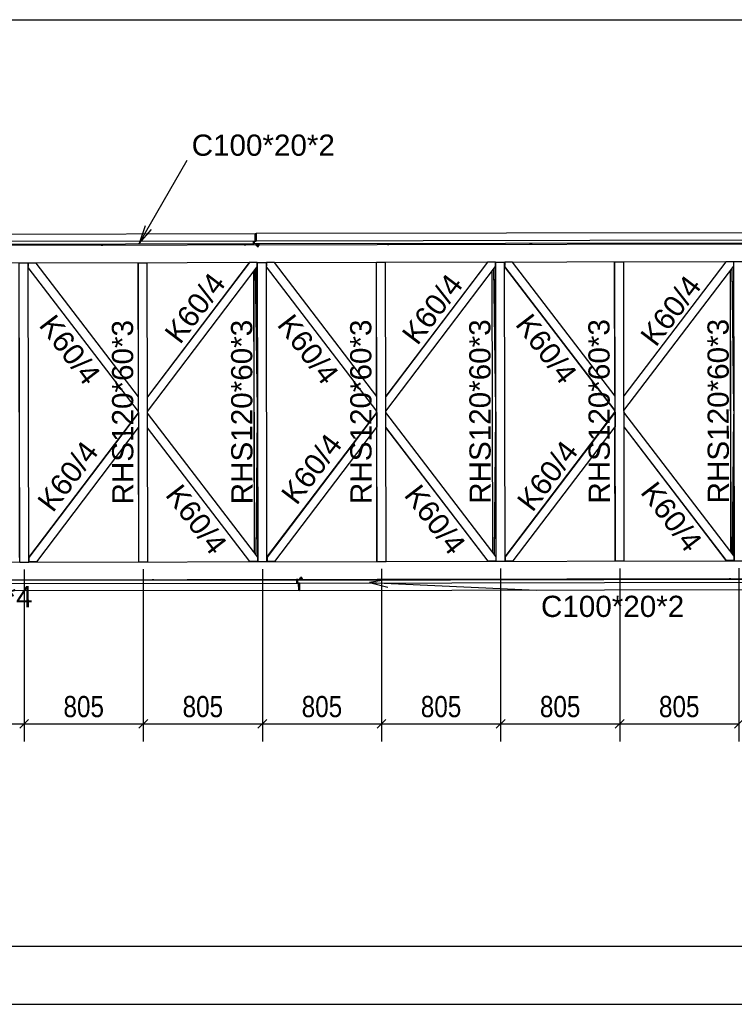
# Model space of a CAD drawing. Header units: millimetres. Extents: x -32861 to 254386, y 0 to 15445.
# Tile 47 of 67: x 155506 to 160336, y 3267 to 9916. Entities that reach past the tile are written whole.
import ezdxf

# ---------------------------------------------------------------- set-up
doc = ezdxf.new("R2010")
doc.units = ezdxf.units.MM
doc.styles.add('Arial', font='ARIAL.TTF', dxfattribs={"height": 0.2})
doc.styles.add('Arial Narrow', font='ARIALN.TTF', dxfattribs={"height": 0.2})

# ---------------------------------------------------------------- blocks, each defined once
blk = doc.blocks.new('Part-25468 - 21672')
at = {"color": 7}
for p, q in [((160277.8, 8281.4), (159590, 7376.4)), ((160278.6, 8281.4), (159590, 7375.4)), ((159590.2, 7276.5), (160331.9, 8252.4)), ((160331.9, 8281.5), (160277.8, 8281.4)), ((160331.9, 8252.4), (160331.9, 8281.5))]:
    blk.add_line(p, q, dxfattribs=at)
blk = doc.blocks.new('Part-21713 - 21672')
at = {"color": 7}
for p, q in [((157089.6, 8275.5), (157089.5, 8276.5)), ((157090.6, 8275.5), (157090.6, 8276.5)), ((157093.2, 6316.2), (157089.7, 8216.8)), ((157094.2, 6314.9), (157090.7, 8218.1)), ((157093.3, 6256.5), (157093.3, 6257.5)), ((157094.3, 6256.5), (157094.3, 6257.5))]:
    blk.add_line(p, q, dxfattribs=at)
blk = doc.blocks.new('Part-25436 - 21672')
at = {"color": 7}
for p, q in [((157173.5, 8275.6), (157174.1, 8275.6)), ((157174.1, 8253.1), (157173.6, 8253.1)), ((157174.2, 8246.6), (157173.6, 8246.6)), ((157919.2, 7272.9), (157173.6, 8246.4)), ((157227.4, 8275.7), (157174.1, 8275.6)), ((157174.2, 8246.6), (157174.1, 8275.6)), ((157174.1, 8275.6), (157174.1, 8275.6)), ((157174.1, 8275.6), (157174.1, 8253.1)), ((157920, 7272.9), (157174.2, 8246.6)), ((157919.8, 7371.8), (157227.4, 8275.7)), ((157920, 7272.9), (157919.8, 7371.8)), ((157919.2, 7272.9), (157920, 7272.9))]:
    blk.add_line(p, q, dxfattribs=at)
blk = doc.blocks.new('Part-21716 - 21672')
at = {"color": 7}
for p, q in [((158699.4, 8278.5), (158699.4, 8279.5)), ((158700.4, 8278.5), (158700.4, 8279.5)), ((158703.1, 6319.2), (158699.5, 8219.8)), ((158704.1, 6317.9), (158700.5, 8221.1)), ((158703.2, 6259.5), (158703.2, 6260.5)), ((158704.2, 6259.5), (158704.2, 6260.5))]:
    blk.add_line(p, q, dxfattribs=at)
blk = doc.blocks.new('Part-21719 - 21672')
at = {"color": 7}
for p, q in [((160309.3, 8281.5), (160309.3, 8282.5)), ((160310.3, 8281.5), (160310.3, 8282.5)), ((160312.9, 6322.2), (160309.4, 8222.8)), ((160314, 6320.9), (160310.4, 8224.1)), ((160313.1, 6262.5), (160313, 6263.5)), ((160314.1, 6262.5), (160314.1, 6263.5))]:
    blk.add_line(p, q, dxfattribs=at)
blk = doc.blocks.new('Part-23252 - 21672')
at = {"color": 7}
for p, q in [((158710.7, 8278.5), (158710.7, 8279.5)), ((158711.2, 8278.5), (158711.2, 8279.5)), ((158723.7, 7289.8), (158710.7, 8234.5)), ((158723.6, 7377.7), (158711.8, 8235.9)), ((158723.7, 7289.8), (158723.6, 7377.7))]:
    blk.add_line(p, q, dxfattribs=at)
blk = doc.blocks.new('Part-23342 - 21672')
at = {"color": 7}
for p, q in [((157100.8, 8275.5), (157100.8, 8276.5)), ((157101.3, 8275.5), (157101.3, 8276.5)), ((157113.9, 7286.8), (157100.9, 8231.5)), ((157113.7, 7374.7), (157101.9, 8232.9)), ((157113.9, 7286.8), (157113.7, 7374.7))]:
    blk.add_line(p, q, dxfattribs=at)
blk = doc.blocks.new('Part-68412 - 21672')
at = {"color": 7}
for p, q in [((157022.8, 8396.4), (157022.8, 8401.4)), ((157024.4, 8396.4), (157024.4, 8401.4)), ((157024.4, 8396.4), (157034.4, 8396.4)), ((157034.4, 8396.4), (157034.4, 8401.4))]:
    blk.add_line(p, q, dxfattribs=at)
blk = doc.blocks.new('Part-22240 - 21672')
at = {"color": 7}
for p, q in [((156308.8, 7370.3), (156307.1, 8275)), ((156308.6, 8275), (156368.6, 8275.1)), ((156312.4, 6255), (156308.6, 8275)), ((156372.4, 6255.1), (156368.6, 8275.1)), ((156309, 7259.7), (156308.9, 7270.4)), ((156310.8, 6255), (156309.2, 7159.7)), ((156312.4, 6255), (156372.4, 6255.1))]:
    blk.add_line(p, q, dxfattribs=at)
blk = doc.blocks.new('Part-21963 - 21672')
at = {"color": 7}
for p, q in [((155502.1, 8272.5), (155502.1, 8273.5)), ((155503.7, 8273.5), (155563.7, 8273.6)), ((155507.4, 6253.5), (155503.7, 8273.5)), ((155567.4, 6253.6), (155563.7, 8273.6)), ((155505.9, 6283.8), (155502.2, 8243.2)), ((155505.9, 6253.5), (155505.9, 6254.5)), ((155507.4, 6253.5), (155567.4, 6253.6))]:
    blk.add_line(p, q, dxfattribs=at)
blk = doc.blocks.new('Part-25439 - 21672')
at = {"color": 7}
for p, q in [((158668, 8278.4), (157980.1, 7373.4)), ((158668.7, 8278.4), (157980.2, 7372.4)), ((157980.3, 7273.5), (158722.1, 8249.4)), ((158722, 8278.5), (158668, 8278.4)), ((158722.1, 8249.4), (158722, 8278.5))]:
    blk.add_line(p, q, dxfattribs=at)
blk = doc.blocks.new('Part-21966 - 21672')
at = {"color": 7}
for p, q in [((157112, 8275.5), (157112, 8276.5)), ((157115.7, 6286.8), (157112.1, 8246.2)), ((157113.5, 8276.5), (157173.5, 8276.6)), ((157117.3, 6256.5), (157113.5, 8276.5)), ((157177.3, 6256.6), (157173.5, 8276.6)), ((157115.8, 6256.5), (157115.8, 6257.5)), ((157117.3, 6256.5), (157177.3, 6256.6))]:
    blk.add_line(p, q, dxfattribs=at)
blk = doc.blocks.new('Part-68418 - 21672')
at = {"color": 7}
for p, q in [((158956.1, 8400), (158956.1, 8405)), ((158957.6, 8400), (158957.6, 8405)), ((158957.6, 8400), (158967.6, 8400)), ((158967.6, 8400), (158967.6, 8405))]:
    blk.add_line(p, q, dxfattribs=at)
blk = doc.blocks.new('Part-21969 - 21672')
at = {"color": 7}
for p, q in [((158721.9, 8278.5), (158721.9, 8279.5)), ((158725.6, 6289.8), (158721.9, 8249.2)), ((158723.4, 8279.5), (158783.4, 8279.6)), ((158727.2, 6259.5), (158723.4, 8279.5)), ((158787.2, 6259.6), (158783.4, 8279.6)), ((158725.6, 6259.5), (158725.6, 6260.5)), ((158727.2, 6259.5), (158787.2, 6259.6))]:
    blk.add_line(p, q, dxfattribs=at)
blk = doc.blocks.new('Part-21972 - 21672')
at = {"color": 7}
for p, q in [((160331.7, 8281.5), (160331.7, 8282.5)), ((160335.5, 6292.8), (160331.8, 8252.3)), ((160333.3, 8282.5), (160393.3, 8282.6)), ((160337, 6262.5), (160333.3, 8282.5)), ((160397, 6262.6), (160393.3, 8282.6)), ((160335.5, 6262.5), (160335.5, 6263.5)), ((160337, 6262.5), (160397, 6262.6))]:
    blk.add_line(p, q, dxfattribs=at)
blk = doc.blocks.new('Part-25433 - 21672')
at = {"color": 7}
for p, q in [((157177.2, 6286.9), (157919.2, 7263.2)), ((157920, 7263.2), (157177.9, 6286.7)), ((157919.2, 7263.2), (157920, 7263.2)), ((157920, 7263.2), (157920.2, 7164.3)), ((157231.2, 6257.7), (157920.2, 7164.3)), ((157177.2, 6286.7), (157177.9, 6286.7)), ((157177.3, 6280.1), (157177.8, 6280.1)), ((157177.3, 6257.6), (157177.9, 6257.6)), ((157177.9, 6257.6), (157177.8, 6280.1)), ((157177.9, 6286.7), (157177.9, 6257.6)), ((157231.2, 6257.7), (157177.9, 6257.6))]:
    blk.add_line(p, q, dxfattribs=at)
blk = doc.blocks.new('Part-22243 - 21672')
at = {"color": 7}
for p, q in [((155567.4, 6283.9), (156309.3, 7260.2)), ((156310.1, 7260.2), (155568, 6283.7)), ((156309.3, 7260.2), (156310.1, 7260.2)), ((156310.1, 7260.2), (156310.3, 7161.2)), ((155621.3, 6254.7), (156310.3, 7161.2)), ((155567.4, 6283.7), (155568, 6283.7)), ((155567.4, 6277.1), (155568, 6277.1)), ((155567.4, 6254.6), (155568, 6254.6)), ((155568, 6283.7), (155568, 6254.6)), ((155568, 6254.6), (155568, 6277.1)), ((155621.3, 6254.7), (155568, 6254.6))]:
    blk.add_line(p, q, dxfattribs=at)
blk = doc.blocks.new('Part-22246 - 21672')
at = {"color": 7}
for p, q in [((155563.7, 8272.6), (155564.2, 8272.6)), ((155564.3, 8250.1), (155563.7, 8250.1)), ((155564.3, 8272.6), (155564.2, 8272.6)), ((155564.2, 8272.6), (155564.3, 8250.1)), ((155617.6, 8272.7), (155564.3, 8272.6)), ((155564.3, 8243.6), (155564.3, 8272.6)), ((156309.9, 7368.8), (155617.6, 8272.7)), ((155564.3, 8243.6), (155563.7, 8243.5)), ((156309.3, 7269.9), (155563.7, 8243.4)), ((156310.1, 7269.9), (155564.3, 8243.6)), ((156310.1, 7269.9), (156309.9, 7368.8)), ((156309.3, 7269.9), (156310.1, 7269.9))]:
    blk.add_line(p, q, dxfattribs=at)
blk = doc.blocks.new('Part-22249 - 21672')
at = {"color": 7}
for p, q in [((157058.1, 8275.4), (156370.3, 7370.4)), ((157058.9, 8275.4), (156370.3, 7369.4)), ((156370.5, 7270.5), (157112.2, 8246.4)), ((157112.2, 8275.5), (157058.1, 8275.4)), ((157112.2, 8246.4), (157112.2, 8275.5))]:
    blk.add_line(p, q, dxfattribs=at)
blk = doc.blocks.new('Bolt-68039 - 21672')
at = {"color": 7}
for p, q in [((157398.2, 6134), (157398.7, 6134)), ((157398.2, 6132), (157398.2, 6134)), ((157398.8, 6142), (157398.3, 6142)), ((157398.3, 6142), (157398.4, 6134)), ((157418.7, 6134.1), (157398.7, 6134)), ((157398.7, 6132), (157398.7, 6134)), ((157418.5, 6142.1), (157398.8, 6142)), ((157398.9, 6134), (157398.8, 6142)), ((157403.1, 6150.1), (157403.6, 6150.1)), ((157403.2, 6142.1), (157403.1, 6150.1)), ((157403.6, 6150.1), (157404.3, 6150.1)), ((157403.7, 6142.1), (157403.6, 6150.1)), ((157403.9, 6134.1), (157403.9, 6142.1)), ((157413, 6150.1), (157404.3, 6150.1)), ((157413.6, 6150.1), (157413, 6150.1)), ((157413.7, 6142.1), (157413.6, 6150.1)), ((157413.7, 6134.1), (157413.7, 6142.1)), ((157418.5, 6134.1), (157418.5, 6142.1)), ((157418.7, 6132.1), (157418.7, 6134.1))]:
    blk.add_line(p, q, dxfattribs=at)
blk = doc.blocks.new('Part-25465 - 21672')
at = {"color": 7}
for p, q in [((158783.4, 8278.6), (158784, 8278.6)), ((158784, 8256.1), (158783.4, 8256.1)), ((158784.1, 8249.6), (158783.5, 8249.6)), ((159529.1, 7275.9), (158783.5, 8249.4)), ((158837.3, 8278.7), (158784, 8278.6)), ((158784.1, 8249.6), (158784, 8278.6)), ((158784, 8278.6), (158784, 8278.6)), ((158784, 8278.6), (158784, 8256.1)), ((159529.8, 7275.9), (158784.1, 8249.6)), ((159529.6, 7374.8), (158837.3, 8278.7)), ((159529.8, 7275.9), (159529.6, 7374.8)), ((159529.1, 7275.9), (159529.8, 7275.9))]:
    blk.add_line(p, q, dxfattribs=at)
blk = doc.blocks.new('Part-67954 - 21672')
at = {"color": 7}
for p, q in [((159325.7, 6135.6), (159325.7, 6140.6)), ((159327.2, 6140.6), (159337.2, 6140.7)), ((159327.2, 6135.6), (159327.2, 6140.6)), ((159337.2, 6135.6), (159337.2, 6140.7))]:
    blk.add_line(p, q, dxfattribs=at)
blk = doc.blocks.new('Part-23219 - 21672')
at = {"color": 7}
for p, q in [((160324.2, 6307.5), (160333.7, 7252.3)), ((160333.8, 7164.4), (160333.7, 7252.3)), ((160325.2, 6306.1), (160333.8, 7164.4)), ((160324.3, 6262.5), (160324.3, 6263.5)), ((160324.8, 6262.5), (160324.8, 6263.5))]:
    blk.add_line(p, q, dxfattribs=at)
blk = doc.blocks.new('Part-23241 - 21672')
at = {"color": 7}
for p, q in [((148761.5, 6240.9), (161433.2, 6264.6)), ((148761.7, 6120.9), (161401.8, 6144.5))]:
    blk.add_line(p, q, dxfattribs=at)
blk = doc.blocks.new('Part-25442 - 21672')
at = {"color": 7}
for p, q in [((158725.7, 6289.6), (157980.4, 7262.8)), ((158672.5, 6260.4), (157980.5, 7163.9)), ((158671.7, 6260.4), (157980.5, 7162.9)), ((158725.8, 6260.5), (158671.7, 6260.4)), ((158725.8, 6260.5), (158725.7, 6289.6))]:
    blk.add_line(p, q, dxfattribs=at)
blk = doc.blocks.new('Part-23249 - 21672')
at = {"color": 7}
for p, q in [((158714.3, 6304.5), (158723.8, 7249.3)), ((158724, 7161.4), (158723.8, 7249.3)), ((158715.4, 6303.1), (158724, 7161.4)), ((158714.5, 6259.5), (158714.5, 6260.5)), ((158714.9, 6259.5), (158714.9, 6260.5))]:
    blk.add_line(p, q, dxfattribs=at)
blk = doc.blocks.new('Part-23270 - 21672')
at = {"color": 7}
for p, q in [((160320.6, 8281.5), (160320.6, 8282.5)), ((160321, 8281.5), (160321, 8282.5)), ((160333.6, 7292.8), (160320.6, 8237.5)), ((160333.4, 7380.7), (160321.6, 8238.9)), ((160333.6, 7292.8), (160333.4, 7380.7))]:
    blk.add_line(p, q, dxfattribs=at)
blk = doc.blocks.new('Part-23339 - 21672')
at = {"color": 7}
for p, q in [((157104.5, 6301.5), (157113.9, 7246.3)), ((157114.1, 7158.4), (157113.9, 7246.3)), ((157105.5, 6300.1), (157114.1, 7158.4)), ((157104.6, 6256.5), (157104.6, 6257.5)), ((157105.1, 6256.5), (157105.1, 6257.5))]:
    blk.add_line(p, q, dxfattribs=at)
blk = doc.blocks.new('Part-25549 - 21672')
at = {"color": 7}
for p, q in [((157115.9, 6286.6), (156370.5, 7259.8)), ((157062.6, 6257.4), (156370.7, 7160.9)), ((157061.9, 6257.4), (156370.7, 7159.9)), ((157115.9, 6257.5), (157061.9, 6257.4)), ((157115.9, 6257.5), (157115.9, 6286.6))]:
    blk.add_line(p, q, dxfattribs=at)
blk = doc.blocks.new('Part-67631 - 21672')
at = {"color": 7}
for p, q in [((153223.2, 8399.3), (153223.2, 8414.3)), ((153223.3, 8399.3), (153223.2, 8414.3)), ((157086.2, 8401.5), (153223.2, 8394.3)), ((153223.2, 8394.3), (153223.2, 8396.3)), ((153224.4, 8396.3), (153224.5, 8396.3)), ((153224.5, 8396.3), (153224.5, 8414.3)), ((153224.5, 8414.3), (153224.5, 8394.3)), ((157086.2, 8401.5), (157086.2, 8421.5))]:
    blk.add_line(p, q, dxfattribs=at)
blk = doc.blocks.new('Part-68327 - 21672')
at = {"color": 7}
for p, q in [((148757.5, 8380.9), (161994.6, 8405.6)), ((148757.8, 8260.9), (161963.1, 8285.6))]:
    blk.add_line(p, q, dxfattribs=at)
blk = doc.blocks.new('Part-25471 - 21672')
at = {"color": 7}
for p, q in [((160335.6, 6292.6), (159590.2, 7265.8)), ((160282.4, 6263.4), (159590.4, 7166.9)), ((160281.6, 6263.4), (159590.4, 7165.9)), ((160335.7, 6263.5), (160281.6, 6263.4)), ((160335.7, 6263.5), (160335.6, 6292.6))]:
    blk.add_line(p, q, dxfattribs=at)
blk = doc.blocks.new('Part-25412 - 21672')
at = {"color": 7}
for p, q in [((158787.1, 6289.9), (159529.1, 7266.2)), ((159529.8, 7266.2), (158787.7, 6289.7)), ((159529.1, 7266.2), (159529.8, 7266.2)), ((159529.8, 7266.2), (159530, 7167.3)), ((158841.1, 6260.7), (159530, 7167.3)), ((158787.1, 6289.7), (158787.7, 6289.7)), ((158787.1, 6283.1), (158787.7, 6283.1)), ((158787.2, 6260.6), (158787.7, 6260.6)), ((158787.7, 6289.7), (158787.8, 6260.6)), ((158787.7, 6260.6), (158787.7, 6283.1)), ((158841.1, 6260.7), (158787.7, 6260.6))]:
    blk.add_line(p, q, dxfattribs=at)
blk = doc.blocks.new('Part-25409 - 21672')
at = {"color": 7}
for p, q in [((159528.5, 7376.3), (159526.8, 8281)), ((159528.3, 8281), (159588.3, 8281.1)), ((159532.1, 6261), (159528.3, 8281)), ((159592.1, 6261.1), (159588.3, 8281.1)), ((159528.7, 7265.7), (159528.7, 7276.4)), ((159530.6, 6261), (159528.9, 7165.8)), ((159532.1, 6261), (159592.1, 6261.1))]:
    blk.add_line(p, q, dxfattribs=at)
blk = doc.blocks.new('Part-67332 - 21672')
at = {"color": 7}
for p, q in [((157090.2, 8406.5), (157090.2, 8421.5)), ((157090.2, 8406.5), (157090.2, 8421.5)), ((162151.1, 8410.9), (157090.2, 8401.5)), ((157090.2, 8401.5), (157090.2, 8403.5)), ((157091.5, 8403.5), (157091.4, 8421.5)), ((157091.4, 8421.5), (157091.5, 8401.5)), ((157091.4, 8403.5), (157091.5, 8403.5)), ((162151.1, 8410.9), (162151, 8430.9))]:
    blk.add_line(p, q, dxfattribs=at)
blk = doc.blocks.new('Part-25430 - 21672')
at = {"color": 7}
for p, q in [((157918.6, 7373.3), (157916.9, 8278)), ((157918.5, 8278), (157978.5, 8278.1)), ((157922.2, 6258), (157918.5, 8278)), ((157982.2, 6258.1), (157978.5, 8278.1)), ((157918.8, 7262.7), (157918.8, 7273.4)), ((157920.7, 6258), (157919, 7162.8)), ((157922.2, 6258), (157982.2, 6258.1))]:
    blk.add_line(p, q, dxfattribs=at)
blk = doc.blocks.new('Part-67196 - 21672')
blk.add_hatch(color=6).paths.add_polyline_path([(153936.3, 6105.6), (153442, 6104.7), (153442, 6101.7), (153700.3, 6102.2), (153700.4, 6058.2), (153442.1, 6057.7), (153442.1, 6054.7), (153936.4, 6055.6)])
at = {"color": 7}
for p, q in [((153936.3, 6105.6), (153442, 6104.7)), ((153442, 6104.7), (153442, 6101.7)), ((153442, 6101.7), (153700.3, 6102.2)), ((153700.4, 6058.2), (153442.1, 6057.7)), ((153442.1, 6054.7), (153442.1, 6057.7)), ((153442.1, 6054.7), (153936.4, 6055.6)), ((153700.3, 6102.2), (153700.4, 6058.2)), ((153936.3, 6105.6), (157391.7, 6112)), ((153936.4, 6055.6), (153936.3, 6105.6)), ((157391.8, 6062), (153936.4, 6055.6)), ((157391.7, 6112), (157391.8, 6062))]:
    blk.add_line(p, q, dxfattribs=at)
blk = doc.blocks.new('Part-68032 - 21672')
at = {"color": 7}
for p, q in [((157396.7, 6112), (157391.7, 6112)), ((157391.8, 6062), (157391.7, 6112)), ((157396.8, 6062), (157391.8, 6062)), ((157396.8, 6062), (157396.7, 6112))]:
    blk.add_line(p, q, dxfattribs=at)
blk = doc.blocks.new('Part-67555 - 21672')
blk.add_hatch(color=6).paths.add_polyline_path([(153931.9, 8465.6), (153237, 8464.3), (153237, 8461.3), (153695.9, 8462.1), (153696, 8418.1), (153237, 8417.3), (153237.1, 8414.3), (153932, 8415.6)])
at = {"color": 7}
for p, q in [((153931.9, 8465.6), (153237, 8464.3)), ((153237, 8464.3), (153237, 8461.3)), ((153237, 8461.3), (153695.9, 8462.1)), ((153695.9, 8462.1), (153696, 8418.1)), ((153931.9, 8465.6), (157098.5, 8471.5)), ((153932, 8415.6), (153931.9, 8465.6)), ((157098.5, 8471.5), (157098.6, 8421.5)), ((153696, 8418.1), (153237, 8417.3)), ((153237.1, 8414.3), (153237, 8417.3)), ((153237.1, 8414.3), (153932, 8415.6)), ((157098.6, 8421.5), (153932, 8415.6))]:
    blk.add_line(p, q, dxfattribs=at)
blk = doc.blocks.new('Part-67556 - 21672')
at = {"color": 7}
for p, q in [((157098.7, 8471.5), (157098.5, 8471.5)), ((157098.8, 8421.5), (157098.7, 8471.5)), ((157098.7, 8471.5), (157103.7, 8471.5)), ((157103.7, 8471.5), (157103.8, 8421.5)), ((157098.6, 8421.5), (157098.8, 8421.5)), ((157098.8, 8421.5), (157103.8, 8421.5))]:
    blk.add_line(p, q, dxfattribs=at)
blk = doc.blocks.new('Part-67623 - 21672')
at = {"color": 7}
for p, q in [((161931.6, 8480.5), (157103.7, 8471.5)), ((157103.8, 8421.5), (157103.7, 8471.5)), ((161931.7, 8430.5), (161931.6, 8480.5)), ((161931.7, 8430.5), (157103.8, 8421.5))]:
    blk.add_line(p, q, dxfattribs=at)
blk = doc.blocks.new('Part-67632 - 21672')
at = {"color": 7}
for p, q in [((157379.1, 6132), (153158.1, 6124.1)), ((153158.1, 6122.1), (153158.1, 6124.1)), ((153158.1, 6122.1), (153184.5, 6122.2)), ((153159.4, 6122.1), (153159.4, 6124.1)), ((153183.2, 6122.2), (153183.3, 6104.2)), ((153183.3, 6104.2), (153183.3, 6122.2)), ((153184.5, 6122.2), (153184.5, 6104.2)), ((153184.5, 6104.2), (153184.5, 6122.2)), ((157379.1, 6112), (157379.1, 6132)), ((153183.3, 6104.2), (153184.5, 6104.2)), ((153191.6, 6104.2), (153184.5, 6104.2))]:
    blk.add_line(p, q, dxfattribs=at)
blk = doc.blocks.new('Part-67677 - 21672')
at = {"color": 7}
for p, q in [((157086.2, 8403.5), (157091.4, 8403.5)), ((157088.8, 8421.5), (157088.9, 8406.5)), ((157088.9, 8406.5), (157091.4, 8406.5))]:
    blk.add_line(p, q, dxfattribs=at)
blk = doc.blocks.new('Bolt-67678 - 21672')
at = {"color": 7}
for p, q in [((157105.1, 8399.5), (157105.1, 8401.5)), ((157105.1, 8399.5), (157105.6, 8399.5)), ((157105.3, 8391.5), (157105.3, 8399.5)), ((157105.8, 8391.5), (157105.3, 8391.5)), ((157105.6, 8399.5), (157105.6, 8401.5)), ((157125.6, 8399.5), (157105.6, 8399.5)), ((157105.8, 8391.5), (157105.8, 8399.5)), ((157125.5, 8391.5), (157105.8, 8391.5)), ((157110.2, 8383.5), (157110.1, 8391.5)), ((157110.2, 8383.5), (157110.7, 8383.5)), ((157110.7, 8383.5), (157110.6, 8391.5)), ((157110.7, 8383.5), (157111.4, 8383.5)), ((157110.8, 8391.5), (157110.8, 8399.5)), ((157111.4, 8383.5), (157120, 8383.5)), ((157120, 8383.5), (157120.7, 8383.5)), ((157120.7, 8391.5), (157120.6, 8399.5)), ((157120.7, 8383.5), (157120.6, 8391.5)), ((157125.5, 8391.5), (157125.4, 8399.5)), ((157125.6, 8399.5), (157125.6, 8401.5))]:
    blk.add_line(p, q, dxfattribs=at)
blk = doc.blocks.new('Part-67858 - 21672')
at = {"color": 7}
for p, q in [((156401, 6130.2), (156401, 6135.2)), ((156402.5, 6135.2), (156412.5, 6135.2)), ((156402.5, 6130.2), (156402.5, 6135.2)), ((156412.5, 6130.2), (156412.5, 6135.2))]:
    blk.add_line(p, q, dxfattribs=at)
blk = doc.blocks.new('Part-67890 - 21672')
at = {"color": 7}
for p, q in [((157375.9, 6132), (157375.9, 6137)), ((157377.4, 6137), (157387.4, 6137)), ((157377.4, 6132), (157377.4, 6137)), ((157387.4, 6132), (157387.4, 6137))]:
    blk.add_line(p, q, dxfattribs=at)
blk = doc.blocks.new('Part-67922 - 21672')
at = {"color": 7}
for p, q in [((158350.8, 6133.8), (158350.8, 6138.8)), ((158352.3, 6138.8), (158362.3, 6138.8)), ((158352.3, 6133.8), (158352.3, 6138.8)), ((158362.3, 6133.8), (158362.3, 6138.8))]:
    blk.add_line(p, q, dxfattribs=at)
blk = doc.blocks.new('Part-67986 - 21672')
at = {"color": 7}
for p, q in [((160300.6, 6137.4), (160300.6, 6142.5)), ((160302.2, 6142.5), (160312.2, 6142.5)), ((160302.2, 6137.4), (160302.2, 6142.5)), ((160312.2, 6137.4), (160312.2, 6142.5))]:
    blk.add_line(p, q, dxfattribs=at)
blk = doc.blocks.new('Part-68028 - 21672')
at = {"color": 7}
for p, q in [((157396.7, 6112), (161291.2, 6119.3)), ((161291.2, 6119.3), (161291.3, 6069.3)), ((157396.7, 6112), (157396.8, 6062)), ((157396.8, 6062), (161291.3, 6069.3))]:
    blk.add_line(p, q, dxfattribs=at)
blk = doc.blocks.new('Part-68031 - 21672')
at = {"color": 7}
for p, q in [((157382.6, 6130), (157382.6, 6132)), ((157383.9, 6132), (157382.6, 6132)), ((157382.6, 6112), (157382.6, 6127)), ((157382.6, 6112), (157382.6, 6127)), ((157383.7, 6130), (157383.8, 6130)), ((157383.8, 6130), (157383.9, 6112)), ((157383.9, 6132), (161278.5, 6139.1)), ((157383.9, 6112), (157383.9, 6132)), ((161278.5, 6139.1), (161278.6, 6119.3))]:
    blk.add_line(p, q, dxfattribs=at)
blk = doc.blocks.new('Part-68038 - 21672')
at = {"color": 7}
for p, q in [((157379.1, 6130), (157383.7, 6130)), ((157382, 6112), (157381.9, 6127)), ((157381.9, 6127), (157383.8, 6127))]:
    blk.add_line(p, q, dxfattribs=at)
blk = doc.blocks.new('Part-68409 - 21672')
at = {"color": 7}
for p, q in [((156056.2, 8394.6), (156056.2, 8399.6)), ((156057.8, 8394.6), (156057.7, 8399.6)), ((156057.8, 8394.6), (156067.8, 8394.6)), ((156067.8, 8394.6), (156067.7, 8399.6))]:
    blk.add_line(p, q, dxfattribs=at)
blk = doc.blocks.new('Part-68415 - 21672')
at = {"color": 7}
for p, q in [((157989.5, 8398.2), (157989.5, 8403.2)), ((157991, 8398.2), (157991, 8403.2)), ((157991, 8398.2), (158001, 8398.2)), ((158001, 8398.2), (158001, 8403.2))]:
    blk.add_line(p, q, dxfattribs=at)
blk = doc.blocks.new('Part-68421 - 21672')
at = {"color": 7}
for p, q in [((159922.7, 8401.8), (159922.7, 8406.8)), ((159924.2, 8401.8), (159924.2, 8406.8)), ((159924.2, 8401.8), (159934.2, 8401.8)), ((159934.2, 8401.8), (159934.2, 8406.8))]:
    blk.add_line(p, q, dxfattribs=at)
blk = doc.blocks.new('StraightDimension-25699 - 21672')
at = {"color": 174}
for p, q in [((158756.4, 6209.6), (158756.4, 5041.1)), ((159561.3, 6211.1), (159561.3, 5041.1)), ((158786.4, 5191.1), (158726.4, 5131.1)), ((159531.3, 5131.1), (159591.3, 5191.1)), ((158756.4, 5161.1), (159561.3, 5161.1))]:
    blk.add_line(p, q, dxfattribs=at)
at = {"color": 30, "style": 'Arial Narrow'}
blk.add_text('805', height=143.16, dxfattribs=at).set_placement((159022.1, 5206.1))
blk = doc.blocks.new('StraightDimension-25661 - 21672')
at = {"color": 174}
blk.add_line((142636, 3266.9), (161481.9, 3266.9), dxfattribs=at)
blk = doc.blocks.new('StraightDimension-25694 - 21672')
at = {"color": 174}
for p, q in [((154731.7, 6202.1), (154731.7, 5041.1)), ((155536.7, 6203.6), (155536.7, 5041.1)), ((154761.7, 5191.1), (154701.7, 5131.1)), ((155506.7, 5131.1), (155566.7, 5191.1)), ((154731.7, 5161.1), (155536.7, 5161.1))]:
    blk.add_line(p, q, dxfattribs=at)
at = {"color": 30, "style": 'Arial Narrow'}
blk.add_text('805', height=143.16, dxfattribs=at).set_placement((154997.4, 5206.1))
blk = doc.blocks.new('StraightDimension-25695 - 21672')
at = {"color": 174}
for p, q in [((155536.7, 6203.6), (155536.7, 5041.1)), ((156341.6, 6205.1), (156341.6, 5041.1)), ((155566.7, 5191.1), (155506.7, 5131.1)), ((156311.6, 5131.1), (156371.6, 5191.1)), ((155536.7, 5161.1), (156341.6, 5161.1))]:
    blk.add_line(p, q, dxfattribs=at)
at = {"color": 30, "style": 'Arial Narrow'}
blk.add_text('805', height=143.16, dxfattribs=at).set_placement((155802.4, 5206.1))
blk = doc.blocks.new('StraightDimension-25652 - 21672')
at = {"color": 174}
blk.add_line((148733.3, 3658.9), (161481.9, 3658.9), dxfattribs=at)
blk = doc.blocks.new('StraightDimension-25696 - 21672')
at = {"color": 174}
for p, q in [((156341.6, 6205.1), (156341.6, 5041.1)), ((157146.5, 6206.6), (157146.5, 5041.1)), ((156371.6, 5191.1), (156311.6, 5131.1)), ((157116.5, 5131.1), (157176.5, 5191.1)), ((156341.6, 5161.1), (157146.5, 5161.1))]:
    blk.add_line(p, q, dxfattribs=at)
at = {"color": 30, "style": 'Arial Narrow'}
blk.add_text('805', height=143.16, dxfattribs=at).set_placement((156607.3, 5206.1))
blk = doc.blocks.new('StraightDimension-25697 - 21672')
at = {"color": 174}
for p, q in [((157146.5, 6206.6), (157146.5, 5041.1)), ((157951.5, 6208.1), (157951.5, 5041.1)), ((157176.5, 5191.1), (157116.5, 5131.1)), ((157921.5, 5131.1), (157981.5, 5191.1)), ((157146.5, 5161.1), (157951.5, 5161.1))]:
    blk.add_line(p, q, dxfattribs=at)
at = {"color": 30, "style": 'Arial Narrow'}
blk.add_text('805', height=143.16, dxfattribs=at).set_placement((157412.2, 5206.1))
blk = doc.blocks.new('StraightDimension-25698 - 21672')
at = {"color": 174}
for p, q in [((157951.5, 6208.1), (157951.5, 5041.1)), ((158756.4, 6209.6), (158756.4, 5041.1)), ((157981.5, 5191.1), (157921.5, 5131.1)), ((158726.4, 5131.1), (158786.4, 5191.1)), ((157951.5, 5161.1), (158756.4, 5161.1))]:
    blk.add_line(p, q, dxfattribs=at)
at = {"color": 30, "style": 'Arial Narrow'}
blk.add_text('805', height=143.16, dxfattribs=at).set_placement((158217.2, 5206.1))
blk = doc.blocks.new('StraightDimension-25700 - 21672')
at = {"color": 174}
for p, q in [((159561.3, 6211.1), (159561.3, 5041.1)), ((160366.3, 6212.6), (160366.3, 5041.1)), ((159591.3, 5191.1), (159531.3, 5131.1)), ((160336.3, 5131.1), (160396.3, 5191.1)), ((159561.3, 5161.1), (160366.3, 5161.1))]:
    blk.add_line(p, q, dxfattribs=at)
at = {"color": 30, "style": 'Arial Narrow'}
blk.add_text('805', height=143.16, dxfattribs=at).set_placement((159827, 5206.1))
blk = doc.blocks.new('StraightDimension-25883 - 21672')
at = {"color": 174}
blk.add_line((143212.1, 9916.2), (162042.4, 9916.2), dxfattribs=at)
blk = doc.blocks.new('Mark-25469 - 21672')
at = {"color": 30, "style": 'Arial'}
blk.add_text('K60/4', height=143.26, rotation=307.44831, dxfattribs=at).set_placement((159695.9, 6723.9))
blk = doc.blocks.new('Mark-21964 - 21672')
at = {"color": 30, "style": 'Arial'}
blk.add_text('RHS120*60*3', height=143.262, rotation=90.10907, dxfattribs=at).set_placement((157080.1, 6643.7))
blk = doc.blocks.new('Mark-21967 - 21672')
at = {"color": 30, "style": 'Arial'}
blk.add_text('RHS120*60*3', height=143.262, rotation=90.10907, dxfattribs=at).set_placement((158689.9, 6646.7))
blk = doc.blocks.new('Mark-21970 - 21672')
at = {"color": 30, "style": 'Arial'}
blk.add_text('RHS120*60*3', height=143.262, rotation=90.10907, dxfattribs=at).set_placement((160299.8, 6649.7))
blk = doc.blocks.new('Mark-22238 - 21672')
at = {"color": 30, "style": 'Arial'}
blk.add_text('RHS120*60*3', height=143.262, rotation=90.10907, dxfattribs=at).set_placement((156275.1, 6642.2))
blk = doc.blocks.new('Mark-22241 - 21672')
at = {"color": 30, "style": 'Arial'}
blk.add_text('K60/4', height=143.26, rotation=52.76368, dxfattribs=at).set_placement((155730.5, 6581.1))
blk = doc.blocks.new('Mark-22244 - 21672')
at = {"color": 30, "style": 'Arial'}
blk.add_text('K60/4', height=143.26, rotation=307.44831, dxfattribs=at).set_placement((155630.6, 7851.7))
blk = doc.blocks.new('Mark-22247 - 21672')
at = {"color": 30, "style": 'Arial'}
blk.add_text('K60/4', height=143.26, rotation=52.76368, dxfattribs=at).set_placement((156589.9, 7717.7))
blk = doc.blocks.new('Mark-25463 - 21672')
at = {"color": 30, "style": 'Arial'}
blk.add_text('K60/4', height=143.26, rotation=307.44831, dxfattribs=at).set_placement((158850.4, 7857.8))
blk = doc.blocks.new('Mark-25434 - 21672')
at = {"color": 30, "style": 'Arial'}
blk.add_text('K60/4', height=143.26, rotation=307.44831, dxfattribs=at).set_placement((157240.5, 7854.8))
blk = doc.blocks.new('Mark-23239 - 21672')
at = {"color": 30, "style": 'Arial'}
blk.add_text('RHS120*4', height=143.26, rotation=0.10886, dxfattribs=at).set_placement((154648, 5946.9))
blk = doc.blocks.new('Mark-69204 - 21672')
at = {"color": 136}
for p, q in [((157995.9, 6134.9), (157869.9, 6115.8)), ((157869.9, 6115.8), (158999.4, 6062.7)), ((157869.9, 6115.8), (157993.5, 6084.9))]:
    blk.add_line(p, q, dxfattribs=at)
at = {"color": 30, "style": 'Arial'}
blk.add_text('C100*20*2', height=143.26, dxfattribs=at).set_placement((159029.4, 5882.7))
blk = doc.blocks.new('Mark-25410 - 21672')
at = {"color": 30, "style": 'Arial'}
blk.add_text('K60/4', height=143.26, rotation=52.76368, dxfattribs=at).set_placement((158972.1, 6584.1))
blk = doc.blocks.new('Mark-25466 - 21672')
at = {"color": 30, "style": 'Arial'}
blk.add_text('K60/4', height=143.26, rotation=52.76368, dxfattribs=at).set_placement((159805.4, 7699.9))
blk = doc.blocks.new('Mark-25407 - 21672')
at = {"color": 30, "style": 'Arial'}
blk.add_text('RHS120*60*3', height=143.262, rotation=90.10907, dxfattribs=at).set_placement((159494.9, 6648.2))
blk = doc.blocks.new('Mark-25428 - 21672')
at = {"color": 30, "style": 'Arial'}
blk.add_text('RHS120*60*3', height=143.262, rotation=90.10907, dxfattribs=at).set_placement((157885, 6645.2))
blk = doc.blocks.new('Mark-25431 - 21672')
at = {"color": 30, "style": 'Arial'}
blk.add_text('K60/4', height=143.26, rotation=52.76368, dxfattribs=at).set_placement((157377.7, 6631.1))
blk = doc.blocks.new('Mark-25437 - 21672')
at = {"color": 30, "style": 'Arial'}
blk.add_text('K60/4', height=143.26, rotation=52.76368, dxfattribs=at).set_placement((158194.2, 7710.2))
blk = doc.blocks.new('Mark-25440 - 21672')
at = {"color": 30, "style": 'Arial'}
blk.add_text('K60/4', height=143.26, rotation=307.44831, dxfattribs=at).set_placement((158098.4, 6704.8))
blk = doc.blocks.new('Mark-25547 - 21672')
at = {"color": 30, "style": 'Arial'}
blk.add_text('K60/4', height=143.26, rotation=307.44831, dxfattribs=at).set_placement((156485.3, 6705.9))
blk = doc.blocks.new('Mark-69164 - 21672')
at = {"color": 136}
for p, q in [((156313.6, 8404.3), (156638.6, 8967.2)), ((156354.4, 8525.1), (156313.6, 8404.3)), ((156313.6, 8404.3), (156397.7, 8500.1))]:
    blk.add_line(p, q, dxfattribs=at)
at = {"color": 30, "style": 'Arial'}
blk.add_text('C100*20*2', height=143.26, dxfattribs=at).set_placement((156668.6, 8997.2))

msp = doc.modelspace()

# ---------------------------------------------------------------- block references
for name in ['StraightDimension-25883 - 21672', 'Mark-69164 - 21672', 'Part-67555 - 21672', 'Part-67556 - 21672', 'Part-67623 - 21672', 'Part-68327 - 21672', 'Part-67631 - 21672', 'Part-68409 - 21672', 'Part-68412 - 21672', 'Part-67677 - 21672', 'Part-67332 - 21672', 'Bolt-67678 - 21672', 'Part-68415 - 21672', 'Part-68418 - 21672', 'Part-68421 - 21672', 'Part-21963 - 21672', 'Part-22246 - 21672', 'Part-22240 - 21672', 'Part-22249 - 21672', 'Part-21713 - 21672', 'Part-23342 - 21672', 'Part-21966 - 21672', 'Part-25436 - 21672', 'Part-25430 - 21672', 'Part-25439 - 21672', 'Part-21716 - 21672', 'Part-23252 - 21672', 'Part-21969 - 21672', 'Part-25465 - 21672', 'Part-25409 - 21672', 'Part-25468 - 21672', 'Part-21719 - 21672', 'Part-23270 - 21672', 'Part-21972 - 21672', 'Mark-22247 - 21672', 'Mark-25437 - 21672', 'Mark-25466 - 21672', 'Mark-22244 - 21672', 'Mark-25434 - 21672', 'Mark-25463 - 21672', 'Mark-22238 - 21672', 'Mark-21964 - 21672', 'Mark-25428 - 21672', 'Mark-21967 - 21672', 'Mark-25407 - 21672', 'Mark-21970 - 21672', 'Part-22243 - 21672', 'Part-25549 - 21672', 'Part-25433 - 21672', 'Part-25442 - 21672', 'Part-23249 - 21672', 'Part-25412 - 21672', 'Part-25471 - 21672', 'Part-23219 - 21672', 'Part-23339 - 21672', 'Mark-25431 - 21672', 'Mark-22241 - 21672', 'Mark-25410 - 21672', 'Mark-25547 - 21672', 'Mark-25440 - 21672', 'Mark-25469 - 21672', 'Part-23241 - 21672', 'StraightDimension-25694 - 21672', 'StraightDimension-25695 - 21672', 'StraightDimension-25696 - 21672', 'StraightDimension-25697 - 21672', 'StraightDimension-25698 - 21672', 'StraightDimension-25699 - 21672', 'StraightDimension-25700 - 21672', 'Part-67632 - 21672', 'Part-67858 - 21672', 'Part-67890 - 21672', 'Part-68038 - 21672', 'Part-68031 - 21672', 'Part-68028 - 21672', 'Bolt-68039 - 21672', 'Mark-69204 - 21672', 'Part-67922 - 21672', 'Part-67954 - 21672', 'Part-67986 - 21672', 'StraightDimension-25661 - 21672', 'StraightDimension-25652 - 21672', 'Part-67196 - 21672', 'Mark-23239 - 21672', 'Part-68032 - 21672']:
    msp.add_blockref(name, (0, 0))

doc.saveas('drawing.dxf')
